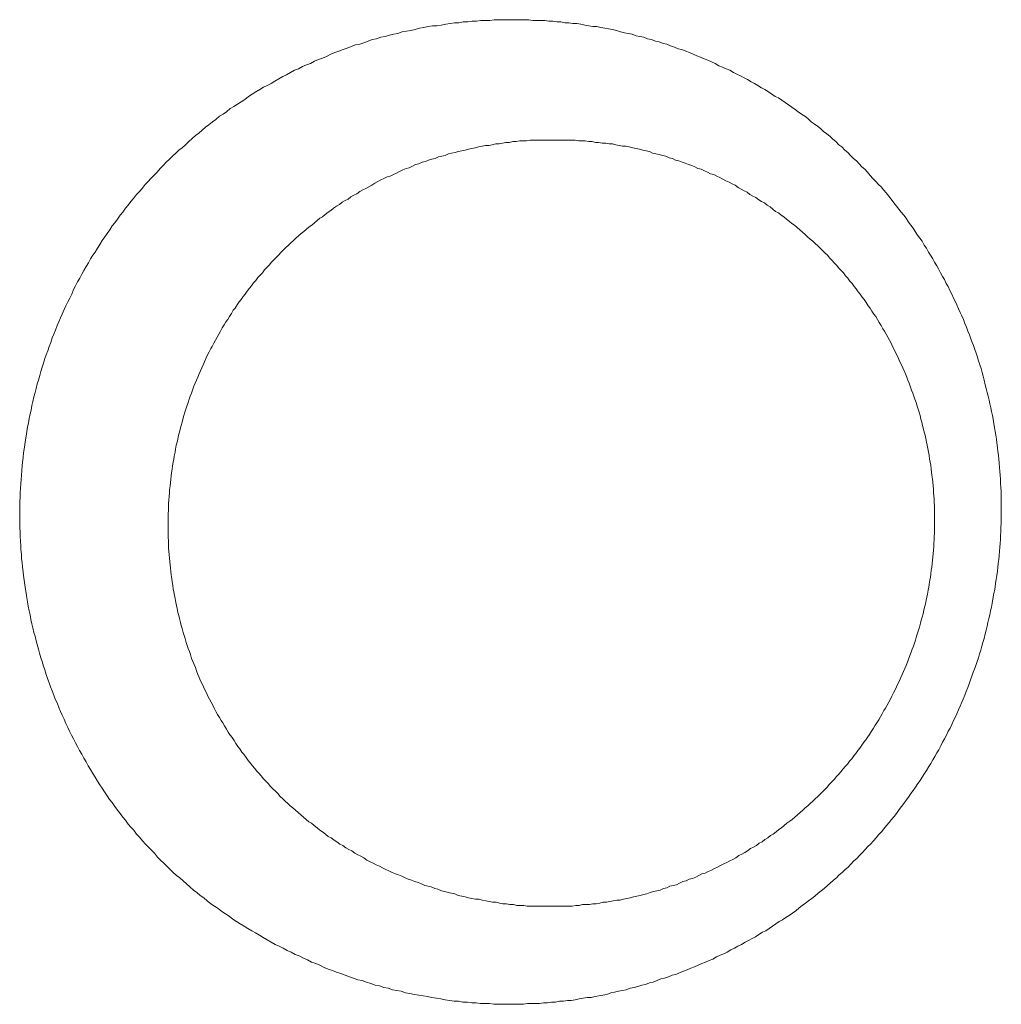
# Model space of a CAD drawing. Header units: millimetres. Extents: x -2274 to 12297, y -16157 to 26321.
# Tile 130 of 256: x -59.54 to -58.26, y -3939.63 to -3938.34. Entities that reach past the tile are written whole.
import ezdxf

# ---------------------------------------------------------------- set-up
doc = ezdxf.new("R2010")
doc.units = ezdxf.units.MM

msp = doc.modelspace()

# ---------------------------------------------------------------- linework, layer by layer
at = {"color": 253, "lineweight": 13}
for points in [[(-58.9061, -3939.628, 0), (-58.9119, -3939.628, 0), (-58.9177, -3939.628, 0), (-58.9235, -3939.628, 0), (-58.9292, -3939.627, 0), (-58.935, -3939.627, 0), (-58.9408, -3939.627, 0), (-58.9466, -3939.626, 0), (-58.9523, -3939.626, 0), (-58.9581, -3939.625, 0), (-58.9639, -3939.625, 0), (-58.9697, -3939.624, 0), (-58.9755, -3939.624, 0), (-58.9812, -3939.623, 0), (-58.987, -3939.622, 0), (-58.9928, -3939.621, 0), (-58.9985, -3939.62, 0), (-59.0043, -3939.619, 0), (-59.01, -3939.618, 0), (-59.0158, -3939.617, 0), (-59.0215, -3939.616, 0), (-59.0272, -3939.615, 0), (-59.0329, -3939.614, 0), (-59.0387, -3939.613, 0), (-59.0444, -3939.611, 0), (-59.0501, -3939.61, 0), (-59.0557, -3939.609, 0), (-59.0614, -3939.607, 0), (-59.0671, -3939.606, 0), (-59.0727, -3939.604, 0), (-59.0784, -3939.603, 0), (-59.084, -3939.601, 0), (-59.0896, -3939.599, 0), (-59.0952, -3939.597, 0), (-59.1008, -3939.596, 0), (-59.1064, -3939.594, 0), (-59.1119, -3939.592, 0), (-59.1175, -3939.59, 0), (-59.123, -3939.588, 0), (-59.1285, -3939.586, 0), (-59.134, -3939.584, 0), (-59.1395, -3939.582, 0), (-59.1449, -3939.58, 0), (-59.1503, -3939.577, 0), (-59.1557, -3939.575, 0), (-59.1611, -3939.573, 0), (-59.1665, -3939.57, 0), (-59.1719, -3939.568, 0), (-59.1772, -3939.565, 0), (-59.1825, -3939.563, 0), (-59.1878, -3939.56, 0), (-59.193, -3939.558, 0), (-59.1983, -3939.555, 0), (-59.2035, -3939.552, 0), (-59.2087, -3939.55, 0), (-59.2138, -3939.547, 0), (-59.219, -3939.544, 0), (-59.2241, -3939.541, 0), (-59.2291, -3939.538, 0), (-59.2342, -3939.535, 0), (-59.2392, -3939.532, 0), (-59.2442, -3939.529, 0), (-59.2492, -3939.526, 0), (-59.2541, -3939.523, 0), (-59.259, -3939.52, 0), (-59.2639, -3939.517, 0), (-59.2687, -3939.513, 0), (-59.2735, -3939.51, 0), (-59.2783, -3939.507, 0), (-59.283, -3939.503, 0), (-59.2877, -3939.5, 0), (-59.2924, -3939.497, 0), (-59.2971, -3939.493, 0), (-59.3017, -3939.489, 0), (-59.3062, -3939.486, 0), (-59.3108, -3939.482, 0), (-59.3152, -3939.479, 0), (-59.3197, -3939.475, 0), (-59.3241, -3939.471, 0), (-59.3285, -3939.467, 0), (-59.3328, -3939.463, 0), (-59.3371, -3939.46, 0), (-59.3414, -3939.456, 0), (-59.3456, -3939.452, 0), (-59.3498, -3939.448, 0), (-59.3539, -3939.444, 0), (-59.358, -3939.44, 0), (-59.362, -3939.436, 0), (-59.3661, -3939.431, 0), (-59.37, -3939.427, 0), (-59.3739, -3939.423, 0), (-59.3778, -3939.419, 0), (-59.3817, -3939.415, 0), (-59.3855, -3939.41, 0), (-59.3892, -3939.406, 0), (-59.3929, -3939.401, 0), (-59.3966, -3939.397, 0), (-59.4002, -3939.393, 0), (-59.4038, -3939.388, 0), (-59.4073, -3939.384, 0), (-59.4108, -3939.379, 0), (-59.4143, -3939.375, 0), (-59.4177, -3939.37, 0), (-59.4211, -3939.365, 0), (-59.4244, -3939.361, 0), (-59.4277, -3939.356, 0), (-59.4309, -3939.351, 0), (-59.4341, -3939.346, 0), (-59.4372, -3939.342, 0), (-59.4403, -3939.337, 0), (-59.4434, -3939.332, 0), (-59.4464, -3939.327, 0), (-59.4494, -3939.322, 0), (-59.4523, -3939.317, 0), (-59.4552, -3939.312, 0), (-59.458, -3939.307, 0), (-59.4608, -3939.302, 0), (-59.4636, -3939.297, 0), (-59.4663, -3939.292, 0), (-59.4689, -3939.287, 0), (-59.4715, -3939.282, 0), (-59.4741, -3939.277, 0), (-59.4766, -3939.272, 0), (-59.4791, -3939.267, 0), (-59.4815, -3939.262, 0), (-59.4839, -3939.256, 0), (-59.4863, -3939.251, 0), (-59.4886, -3939.246, 0), (-59.4908, -3939.241, 0), (-59.493, -3939.235, 0), (-59.4952, -3939.23, 0), (-59.4973, -3939.225, 0), (-59.4993, -3939.219, 0), (-59.5013, -3939.214, 0), (-59.5033, -3939.209, 0), (-59.5052, -3939.203, 0), (-59.5071, -3939.198, 0), (-59.5089, -3939.192, 0), (-59.5107, -3939.187, 0), (-59.5124, -3939.181, 0), (-59.5141, -3939.176, 0), (-59.5157, -3939.17, 0), (-59.5173, -3939.165, 0), (-59.5188, -3939.159, 0), (-59.5203, -3939.154, 0), (-59.5217, -3939.148, 0), (-59.5231, -3939.143, 0), (-59.5245, -3939.137, 0), (-59.5258, -3939.132, 0), (-59.527, -3939.126, 0), (-59.5282, -3939.12, 0), (-59.5293, -3939.115, 0), (-59.5304, -3939.109, 0), (-59.5315, -3939.103, 0), (-59.5324, -3939.098, 0), (-59.5334, -3939.092, 0), (-59.5343, -3939.087, 0), (-59.5351, -3939.081, 0), (-59.5359, -3939.075, 0), (-59.5366, -3939.069, 0), (-59.5373, -3939.064, 0), (-59.5379, -3939.058, 0), (-59.5385, -3939.052, 0), (-59.5391, -3939.047, 0), (-59.5395, -3939.041, 0), (-59.54, -3939.035, 0), (-59.5403, -3939.03, 0), (-59.5407, -3939.024, 0), (-59.5409, -3939.018, 0), (-59.5412, -3939.012, 0), (-59.5413, -3939.007, 0), (-59.5415, -3939.001, 0), (-59.5415, -3938.995, 0), (-59.5416, -3938.989, 0), (-59.5415, -3938.984, 0), (-59.5414, -3938.978, 0), (-59.5413, -3938.972, 0), (-59.5411, -3938.967, 0), (-59.5409, -3938.961, 0), (-59.5406, -3938.955, 0), (-59.5403, -3938.949, 0), (-59.5399, -3938.944, 0), (-59.5395, -3938.938, 0), (-59.539, -3938.932, 0), (-59.5385, -3938.926, 0), (-59.5379, -3938.921, 0), (-59.5372, -3938.915, 0), (-59.5366, -3938.909, 0), (-59.5358, -3938.904, 0), (-59.535, -3938.898, 0), (-59.5342, -3938.892, 0), (-59.5333, -3938.887, 0), (-59.5324, -3938.881, 0), (-59.5314, -3938.875, 0), (-59.5303, -3938.87, 0), (-59.5293, -3938.864, 0), (-59.5281, -3938.858, 0), (-59.5269, -3938.853, 0), (-59.5257, -3938.847, 0), (-59.5244, -3938.842, 0), (-59.5231, -3938.836, 0), (-59.5217, -3938.83, 0), (-59.5202, -3938.825, 0), (-59.5187, -3938.819, 0), (-59.5172, -3938.814, 0), (-59.5156, -3938.808, 0), (-59.514, -3938.803, 0), (-59.5123, -3938.797, 0), (-59.5106, -3938.792, 0), (-59.5088, -3938.786, 0), (-59.507, -3938.781, 0), (-59.5051, -3938.776, 0), (-59.5032, -3938.77, 0), (-59.5012, -3938.765, 0), (-59.4992, -3938.759, 0), (-59.4971, -3938.754, 0), (-59.495, -3938.749, 0), (-59.4929, -3938.743, 0), (-59.4907, -3938.738, 0), (-59.4884, -3938.733, 0), (-59.4861, -3938.728, 0), (-59.4838, -3938.722, 0), (-59.4814, -3938.717, 0), (-59.4789, -3938.712, 0), (-59.4765, -3938.707, 0), (-59.4739, -3938.702, 0), (-59.4714, -3938.696, 0), (-59.4688, -3938.691, 0), (-59.4661, -3938.686, 0), (-59.4634, -3938.681, 0), (-59.4607, -3938.676, 0), (-59.4579, -3938.671, 0), (-59.455, -3938.666, 0), (-59.4521, -3938.661, 0), (-59.4492, -3938.656, 0), (-59.4463, -3938.651, 0), (-59.4432, -3938.647, 0), (-59.4402, -3938.642, 0), (-59.4371, -3938.637, 0), (-59.434, -3938.632, 0), (-59.4308, -3938.627, 0), (-59.4275, -3938.623, 0), (-59.4243, -3938.618, 0), (-59.421, -3938.613, 0), (-59.4176, -3938.609, 0), (-59.4142, -3938.604, 0), (-59.4108, -3938.599, 0), (-59.4073, -3938.595, 0), (-59.4038, -3938.59, 0), (-59.4003, -3938.586, 0), (-59.3967, -3938.581, 0), (-59.3931, -3938.577, 0), (-59.3894, -3938.572, 0), (-59.3857, -3938.568, 0), (-59.3819, -3938.564, 0), (-59.3781, -3938.559, 0), (-59.3743, -3938.555, 0), (-59.3705, -3938.551, 0), (-59.3666, -3938.547, 0), (-59.3626, -3938.543, 0), (-59.3587, -3938.538, 0), (-59.3547, -3938.534, 0), (-59.3506, -3938.53, 0), (-59.3465, -3938.526, 0), (-59.3424, -3938.522, 0), (-59.3383, -3938.518, 0), (-59.3341, -3938.514, 0), (-59.3299, -3938.511, 0), (-59.3256, -3938.507, 0), (-59.3213, -3938.503, 0), (-59.317, -3938.499, 0), (-59.3126, -3938.495, 0), (-59.3082, -3938.492, 0), (-59.3038, -3938.488, 0), (-59.2994, -3938.484, 0), (-59.2949, -3938.481, 0), (-59.2903, -3938.477, 0), (-59.2858, -3938.474, 0), (-59.2812, -3938.47, 0), (-59.2766, -3938.467, 0), (-59.2719, -3938.464, 0), (-59.2673, -3938.46, 0), (-59.2625, -3938.457, 0), (-59.2578, -3938.454, 0), (-59.253, -3938.451, 0), (-59.2482, -3938.448, 0), (-59.2434, -3938.444, 0), (-59.2386, -3938.441, 0), (-59.2337, -3938.438, 0), (-59.2288, -3938.435, 0), (-59.2239, -3938.432, 0), (-59.2189, -3938.43, 0), (-59.2139, -3938.427, 0), (-59.2089, -3938.424, 0), (-59.2039, -3938.421, 0), (-59.1988, -3938.418, 0), (-59.1937, -3938.416, 0), (-59.1886, -3938.413, 0), (-59.1835, -3938.41, 0), (-59.1783, -3938.408, 0), (-59.1732, -3938.405, 0), (-59.168, -3938.403, 0), (-59.1627, -3938.401, 0), (-59.1575, -3938.398, 0), (-59.1522, -3938.396, 0), (-59.1469, -3938.394, 0), (-59.1416, -3938.392, 0), (-59.1363, -3938.389, 0), (-59.1309, -3938.387, 0), (-59.1256, -3938.385, 0), (-59.1202, -3938.383, 0), (-59.1148, -3938.381, 0), (-59.1094, -3938.379, 0), (-59.1039, -3938.377, 0), (-59.0985, -3938.376, 0), (-59.093, -3938.374, 0), (-59.0875, -3938.372, 0), (-59.082, -3938.37, 0), (-59.0765, -3938.369, 0), (-59.0709, -3938.367, 0), (-59.0654, -3938.366, 0), (-59.0598, -3938.364, 0), (-59.0542, -3938.363, 0), (-59.0486, -3938.362, 0), (-59.043, -3938.36, 0), (-59.0374, -3938.359, 0), (-59.0318, -3938.358, 0), (-59.0261, -3938.357, 0), (-59.0205, -3938.355, 0), (-59.0148, -3938.354, 0), (-59.0091, -3938.353, 0), (-59.0035, -3938.352, 0), (-58.9978, -3938.352, 0), (-58.9921, -3938.351, 0), (-58.9864, -3938.35, 0), (-58.9806, -3938.349, 0), (-58.9749, -3938.348, 0), (-58.9692, -3938.348, 0), (-58.9635, -3938.347, 0), (-58.9577, -3938.347, 0), (-58.952, -3938.346, 0), (-58.9462, -3938.346, 0), (-58.9405, -3938.345, 0), (-58.9347, -3938.345, 0), (-58.929, -3938.345, 0), (-58.9232, -3938.344, 0), (-58.9174, -3938.344, 0), (-58.9117, -3938.344, 0), (-58.9059, -3938.344, 0), (-58.9001, -3938.344, 0), (-58.8944, -3938.344, 0), (-58.8886, -3938.344, 0)], [(-58.8886, -3938.344, 0), (-58.8833, -3938.344, 0), (-58.8781, -3938.344, 0), (-58.8729, -3938.345, 0), (-58.8676, -3938.345, 0), (-58.8624, -3938.345, 0), (-58.8571, -3938.345, 0), (-58.8519, -3938.346, 0), (-58.8467, -3938.346, 0), (-58.8414, -3938.347, 0), (-58.8362, -3938.347, 0), (-58.831, -3938.348, 0), (-58.8258, -3938.348, 0), (-58.8206, -3938.349, 0), (-58.8153, -3938.349, 0), (-58.8102, -3938.35, 0), (-58.805, -3938.351, 0), (-58.7998, -3938.352, 0), (-58.7946, -3938.353, 0), (-58.7894, -3938.353, 0), (-58.7843, -3938.354, 0), (-58.7791, -3938.355, 0), (-58.774, -3938.356, 0), (-58.7689, -3938.357, 0), (-58.7637, -3938.358, 0), (-58.7586, -3938.36, 0), (-58.7535, -3938.361, 0), (-58.7484, -3938.362, 0), (-58.7433, -3938.363, 0), (-58.7383, -3938.365, 0), (-58.7332, -3938.366, 0), (-58.7282, -3938.367, 0), (-58.7231, -3938.369, 0), (-58.7181, -3938.37, 0), (-58.7131, -3938.372, 0), (-58.7081, -3938.373, 0), (-58.7031, -3938.375, 0), (-58.6982, -3938.376, 0), (-58.6932, -3938.378, 0), (-58.6883, -3938.38, 0), (-58.6833, -3938.382, 0), (-58.6784, -3938.383, 0), (-58.6735, -3938.385, 0), (-58.6686, -3938.387, 0), (-58.6638, -3938.389, 0), (-58.6589, -3938.391, 0), (-58.6541, -3938.393, 0), (-58.6493, -3938.395, 0), (-58.6445, -3938.397, 0), (-58.6397, -3938.399, 0), (-58.635, -3938.401, 0), (-58.6302, -3938.404, 0), (-58.6255, -3938.406, 0), (-58.6208, -3938.408, 0), (-58.6161, -3938.41, 0), (-58.6114, -3938.413, 0), (-58.6068, -3938.415, 0), (-58.6021, -3938.417, 0), (-58.5975, -3938.42, 0), (-58.5929, -3938.422, 0), (-58.5884, -3938.425, 0), (-58.5838, -3938.427, 0), (-58.5793, -3938.43, 0), (-58.5748, -3938.433, 0), (-58.5703, -3938.435, 0), (-58.5658, -3938.438, 0), (-58.5614, -3938.441, 0), (-58.557, -3938.444, 0), (-58.5526, -3938.446, 0), (-58.5482, -3938.449, 0), (-58.5439, -3938.452, 0), (-58.5396, -3938.455, 0), (-58.5353, -3938.458, 0), (-58.531, -3938.461, 0), (-58.5268, -3938.464, 0), (-58.5225, -3938.467, 0), (-58.5183, -3938.47, 0), (-58.5142, -3938.473, 0), (-58.51, -3938.477, 0), (-58.5059, -3938.48, 0), (-58.5018, -3938.483, 0), (-58.4977, -3938.486, 0), (-58.4937, -3938.49, 0), (-58.4897, -3938.493, 0), (-58.4857, -3938.496, 0), (-58.4818, -3938.5, 0), (-58.4778, -3938.503, 0), (-58.4739, -3938.507, 0), (-58.47, -3938.51, 0), (-58.4662, -3938.514, 0), (-58.4624, -3938.517, 0), (-58.4586, -3938.521, 0), (-58.4548, -3938.525, 0), (-58.4511, -3938.528, 0), (-58.4474, -3938.532, 0), (-58.4438, -3938.536, 0), (-58.4401, -3938.539, 0), (-58.4365, -3938.543, 0), (-58.4329, -3938.547, 0), (-58.4294, -3938.551, 0), (-58.4259, -3938.555, 0), (-58.4224, -3938.559, 0), (-58.4189, -3938.562, 0), (-58.4155, -3938.566, 0), (-58.4121, -3938.57, 0), (-58.4088, -3938.574, 0), (-58.4055, -3938.578, 0), (-58.4022, -3938.583, 0), (-58.3989, -3938.587, 0), (-58.3957, -3938.591, 0), (-58.3925, -3938.595, 0), (-58.3894, -3938.599, 0), (-58.3863, -3938.603, 0), (-58.3832, -3938.608, 0), (-58.3802, -3938.612, 0), (-58.3771, -3938.616, 0), (-58.3742, -3938.62, 0), (-58.3712, -3938.625, 0), (-58.3683, -3938.629, 0), (-58.3654, -3938.633, 0), (-58.3626, -3938.638, 0), (-58.3598, -3938.642, 0), (-58.357, -3938.647, 0), (-58.3543, -3938.651, 0), (-58.3516, -3938.656, 0), (-58.349, -3938.66, 0), (-58.3463, -3938.665, 0), (-58.3438, -3938.669, 0), (-58.3412, -3938.674, 0), (-58.3387, -3938.679, 0), (-58.3362, -3938.683, 0), (-58.3338, -3938.688, 0), (-58.3314, -3938.692, 0), (-58.3291, -3938.697, 0), (-58.3267, -3938.702, 0), (-58.3245, -3938.707, 0), (-58.3222, -3938.711, 0), (-58.32, -3938.716, 0), (-58.3178, -3938.721, 0), (-58.3157, -3938.726, 0), (-58.3136, -3938.73, 0), (-58.3116, -3938.735, 0), (-58.3096, -3938.74, 0), (-58.3076, -3938.745, 0), (-58.3057, -3938.75, 0), (-58.3038, -3938.755, 0), (-58.3019, -3938.76, 0), (-58.3001, -3938.765, 0), (-58.2984, -3938.769, 0), (-58.2966, -3938.774, 0), (-58.295, -3938.779, 0), (-58.2933, -3938.784, 0), (-58.2917, -3938.789, 0), (-58.2902, -3938.794, 0), (-58.2886, -3938.799, 0), (-58.2872, -3938.804, 0), (-58.2857, -3938.809, 0), (-58.2843, -3938.814, 0), (-58.283, -3938.82, 0), (-58.2817, -3938.825, 0), (-58.2804, -3938.83, 0), (-58.2792, -3938.835, 0), (-58.278, -3938.84, 0), (-58.2769, -3938.845, 0), (-58.2758, -3938.85, 0), (-58.2747, -3938.855, 0), (-58.2737, -3938.86, 0), (-58.2727, -3938.865, 0), (-58.2718, -3938.871, 0), (-58.2709, -3938.876, 0), (-58.2701, -3938.881, 0), (-58.2693, -3938.886, 0), (-58.2685, -3938.891, 0), (-58.2678, -3938.896, 0), (-58.2671, -3938.902, 0), (-58.2665, -3938.907, 0), (-58.2659, -3938.912, 0), (-58.2654, -3938.917, 0), (-58.2649, -3938.922, 0), (-58.2644, -3938.928, 0), (-58.264, -3938.933, 0), (-58.2636, -3938.938, 0), (-58.2633, -3938.943, 0), (-58.263, -3938.949, 0), (-58.2627, -3938.954, 0), (-58.2625, -3938.959, 0), (-58.2624, -3938.964, 0), (-58.2623, -3938.969, 0), (-58.2622, -3938.975, 0), (-58.2621, -3938.98, 0), (-58.2621, -3938.985, 0), (-58.2622, -3938.99, 0), (-58.2623, -3938.996, 0), (-58.2624, -3939.001, 0), (-58.2626, -3939.006, 0), (-58.2628, -3939.011, 0), (-58.2631, -3939.017, 0), (-58.2634, -3939.022, 0), (-58.2637, -3939.027, 0), (-58.2641, -3939.032, 0), (-58.2645, -3939.037, 0), (-58.265, -3939.043, 0), (-58.2655, -3939.048, 0), (-58.2661, -3939.053, 0), (-58.2667, -3939.058, 0), (-58.2673, -3939.063, 0), (-58.268, -3939.069, 0), (-58.2687, -3939.074, 0), (-58.2695, -3939.079, 0), (-58.2703, -3939.084, 0), (-58.2712, -3939.089, 0), (-58.2721, -3939.094, 0), (-58.273, -3939.1, 0), (-58.274, -3939.105, 0), (-58.275, -3939.11, 0), (-58.2761, -3939.115, 0), (-58.2772, -3939.12, 0), (-58.2783, -3939.125, 0), (-58.2795, -3939.13, 0), (-58.2807, -3939.135, 0), (-58.282, -3939.14, 0), (-58.2833, -3939.145, 0), (-58.2846, -3939.151, 0), (-58.286, -3939.156, 0), (-58.2875, -3939.161, 0), (-58.2889, -3939.166, 0), (-58.2905, -3939.171, 0), (-58.292, -3939.176, 0), (-58.2936, -3939.181, 0), (-58.2952, -3939.186, 0), (-58.2969, -3939.191, 0), (-58.2986, -3939.195, 0), (-58.3004, -3939.2, 0), (-58.3022, -3939.205, 0), (-58.304, -3939.21, 0), (-58.3059, -3939.215, 0), (-58.3078, -3939.22, 0), (-58.3097, -3939.225, 0), (-58.3117, -3939.23, 0), (-58.3137, -3939.234, 0), (-58.3158, -3939.239, 0), (-58.3179, -3939.244, 0), (-58.3201, -3939.249, 0), (-58.3222, -3939.254, 0), (-58.3245, -3939.258, 0), (-58.3267, -3939.263, 0), (-58.329, -3939.268, 0), (-58.3314, -3939.272, 0), (-58.3337, -3939.277, 0), (-58.3361, -3939.282, 0), (-58.3386, -3939.286, 0), (-58.3411, -3939.291, 0), (-58.3436, -3939.296, 0), (-58.3462, -3939.3, 0), (-58.3488, -3939.305, 0), (-58.3514, -3939.309, 0), (-58.3541, -3939.314, 0), (-58.3568, -3939.318, 0), (-58.3596, -3939.323, 0), (-58.3624, -3939.327, 0), (-58.3652, -3939.332, 0), (-58.3681, -3939.336, 0), (-58.371, -3939.34, 0), (-58.3739, -3939.345, 0), (-58.3769, -3939.349, 0), (-58.3799, -3939.353, 0), (-58.3829, -3939.358, 0), (-58.386, -3939.362, 0), (-58.3891, -3939.366, 0), (-58.3922, -3939.37, 0), (-58.3954, -3939.374, 0), (-58.3986, -3939.379, 0), (-58.4018, -3939.383, 0), (-58.4051, -3939.387, 0), (-58.4084, -3939.391, 0), (-58.4118, -3939.395, 0), (-58.4151, -3939.399, 0), (-58.4185, -3939.403, 0), (-58.422, -3939.407, 0), (-58.4254, -3939.411, 0), (-58.4289, -3939.415, 0), (-58.4325, -3939.419, 0), (-58.436, -3939.422, 0), (-58.4396, -3939.426, 0), (-58.4432, -3939.43, 0), (-58.4469, -3939.434, 0), (-58.4506, -3939.438, 0), (-58.4543, -3939.441, 0), (-58.458, -3939.445, 0), (-58.4618, -3939.449, 0), (-58.4656, -3939.452, 0), (-58.4694, -3939.456, 0), (-58.4733, -3939.459, 0), (-58.4771, -3939.463, 0), (-58.481, -3939.466, 0), (-58.485, -3939.47, 0), (-58.4889, -3939.473, 0), (-58.4929, -3939.477, 0), (-58.497, -3939.48, 0), (-58.501, -3939.483, 0), (-58.5051, -3939.487, 0), (-58.5092, -3939.49, 0), (-58.5133, -3939.493, 0), (-58.5174, -3939.496, 0), (-58.5216, -3939.499, 0), (-58.5258, -3939.502, 0), (-58.53, -3939.506, 0), (-58.5343, -3939.509, 0), (-58.5386, -3939.512, 0), (-58.5429, -3939.515, 0), (-58.5472, -3939.518, 0), (-58.5515, -3939.52, 0), (-58.5559, -3939.523, 0), (-58.5603, -3939.526, 0), (-58.5647, -3939.529, 0), (-58.5691, -3939.532, 0), (-58.5736, -3939.534, 0), (-58.5781, -3939.537, 0), (-58.5826, -3939.54, 0), (-58.5871, -3939.542, 0), (-58.5916, -3939.545, 0), (-58.5962, -3939.547, 0), (-58.6008, -3939.55, 0), (-58.6054, -3939.552, 0), (-58.61, -3939.555, 0), (-58.6146, -3939.557, 0), (-58.6193, -3939.56, 0), (-58.624, -3939.562, 0), (-58.6287, -3939.564, 0), (-58.6334, -3939.566, 0), (-58.6381, -3939.569, 0), (-58.6429, -3939.571, 0), (-58.6476, -3939.573, 0), (-58.6524, -3939.575, 0), (-58.6572, -3939.577, 0), (-58.662, -3939.579, 0), (-58.6668, -3939.581, 0), (-58.6717, -3939.583, 0), (-58.6765, -3939.585, 0), (-58.6814, -3939.587, 0), (-58.6863, -3939.589, 0), (-58.6912, -3939.59, 0), (-58.6961, -3939.592, 0), (-58.701, -3939.594, 0), (-58.706, -3939.595, 0), (-58.7109, -3939.597, 0), (-58.7159, -3939.599, 0), (-58.7209, -3939.6, 0), (-58.7259, -3939.602, 0), (-58.7309, -3939.603, 0), (-58.7359, -3939.605, 0), (-58.7409, -3939.606, 0), (-58.746, -3939.607, 0), (-58.751, -3939.609, 0), (-58.7561, -3939.61, 0), (-58.7611, -3939.611, 0), (-58.7662, -3939.612, 0), (-58.7713, -3939.613, 0), (-58.7764, -3939.615, 0), (-58.7815, -3939.616, 0), (-58.7866, -3939.617, 0), (-58.7917, -3939.618, 0), (-58.7969, -3939.619, 0), (-58.802, -3939.619, 0), (-58.8071, -3939.62, 0), (-58.8123, -3939.621, 0), (-58.8175, -3939.622, 0), (-58.8226, -3939.623, 0), (-58.8278, -3939.623, 0), (-58.833, -3939.624, 0), (-58.8382, -3939.624, 0), (-58.8434, -3939.625, 0), (-58.8486, -3939.625, 0), (-58.8538, -3939.626, 0), (-58.859, -3939.626, 0), (-58.8642, -3939.627, 0), (-58.8694, -3939.627, 0), (-58.8747, -3939.627, 0), (-58.8799, -3939.627, 0), (-58.8851, -3939.628, 0), (-58.8904, -3939.628, 0), (-58.8956, -3939.628, 0), (-58.9009, -3939.628, 0), (-58.9061, -3939.628, 0)], [(-58.8527, -3939.5, 0), (-58.8573, -3939.5, 0), (-58.8618, -3939.5, 0), (-58.8664, -3939.5, 0), (-58.8709, -3939.5, 0), (-58.8754, -3939.5, 0), (-58.88, -3939.5, 0), (-58.8845, -3939.499, 0), (-58.8891, -3939.499, 0), (-58.8936, -3939.499, 0), (-58.8981, -3939.498, 0), (-58.9027, -3939.498, 0), (-58.9072, -3939.497, 0), (-58.9117, -3939.497, 0), (-58.9162, -3939.496, 0), (-58.9207, -3939.495, 0), (-58.9252, -3939.495, 0), (-58.9297, -3939.494, 0), (-58.9342, -3939.493, 0), (-58.9387, -3939.492, 0), (-58.9432, -3939.491, 0), (-58.9477, -3939.491, 0), (-58.9522, -3939.49, 0), (-58.9566, -3939.489, 0), (-58.9611, -3939.488, 0), (-58.9655, -3939.487, 0), (-58.9699, -3939.486, 0), (-58.9744, -3939.484, 0), (-58.9788, -3939.483, 0), (-58.9832, -3939.482, 0), (-58.9876, -3939.481, 0), (-58.992, -3939.48, 0), (-58.9964, -3939.478, 0), (-59.0007, -3939.477, 0), (-59.0051, -3939.475, 0), (-59.0094, -3939.474, 0), (-59.0137, -3939.473, 0), (-59.018, -3939.471, 0), (-59.0223, -3939.469, 0), (-59.0266, -3939.468, 0), (-59.0309, -3939.466, 0), (-59.0352, -3939.465, 0), (-59.0394, -3939.463, 0), (-59.0436, -3939.461, 0), (-59.0478, -3939.459, 0), (-59.052, -3939.458, 0), (-59.0562, -3939.456, 0), (-59.0604, -3939.454, 0), (-59.0645, -3939.452, 0), (-59.0686, -3939.45, 0), (-59.0727, -3939.448, 0), (-59.0768, -3939.446, 0), (-59.0809, -3939.444, 0), (-59.0849, -3939.442, 0), (-59.089, -3939.44, 0), (-59.093, -3939.437, 0), (-59.097, -3939.435, 0), (-59.1009, -3939.433, 0), (-59.1049, -3939.431, 0), (-59.1088, -3939.428, 0), (-59.1127, -3939.426, 0), (-59.1166, -3939.424, 0), (-59.1204, -3939.421, 0), (-59.1243, -3939.419, 0), (-59.1281, -3939.416, 0), (-59.1319, -3939.414, 0), (-59.1356, -3939.411, 0), (-59.1394, -3939.409, 0), (-59.1431, -3939.406, 0), (-59.1468, -3939.403, 0), (-59.1504, -3939.401, 0), (-59.1541, -3939.398, 0), (-59.1577, -3939.395, 0), (-59.1613, -3939.392, 0), (-59.1648, -3939.39, 0), (-59.1683, -3939.387, 0), (-59.1718, -3939.384, 0), (-59.1753, -3939.381, 0), (-59.1787, -3939.378, 0), (-59.1822, -3939.375, 0), (-59.1855, -3939.372, 0), (-59.1889, -3939.369, 0), (-59.1922, -3939.366, 0), (-59.1955, -3939.363, 0), (-59.1988, -3939.36, 0), (-59.202, -3939.357, 0), (-59.2052, -3939.353, 0), (-59.2083, -3939.35, 0), (-59.2115, -3939.347, 0), (-59.2146, -3939.344, 0), (-59.2177, -3939.34, 0), (-59.2207, -3939.337, 0), (-59.2237, -3939.334, 0), (-59.2267, -3939.33, 0), (-59.2296, -3939.327, 0), (-59.2325, -3939.324, 0), (-59.2354, -3939.32, 0), (-59.2382, -3939.317, 0), (-59.2411, -3939.313, 0), (-59.2438, -3939.31, 0), (-59.2466, -3939.306, 0), (-59.2493, -3939.302, 0), (-59.252, -3939.299, 0), (-59.2546, -3939.295, 0), (-59.2572, -3939.292, 0), (-59.2598, -3939.288, 0), (-59.2623, -3939.284, 0), (-59.2648, -3939.28, 0), (-59.2673, -3939.277, 0), (-59.2697, -3939.273, 0), (-59.2721, -3939.269, 0), (-59.2745, -3939.265, 0), (-59.2768, -3939.261, 0), (-59.2791, -3939.258, 0), (-59.2814, -3939.254, 0), (-59.2836, -3939.25, 0), (-59.2858, -3939.246, 0), (-59.288, -3939.242, 0), (-59.2901, -3939.238, 0), (-59.2922, -3939.234, 0), (-59.2942, -3939.23, 0), (-59.2962, -3939.226, 0), (-59.2982, -3939.222, 0), (-59.3002, -3939.218, 0), (-59.3021, -3939.214, 0), (-59.3039, -3939.21, 0), (-59.3058, -3939.206, 0), (-59.3075, -3939.202, 0), (-59.3093, -3939.198, 0), (-59.311, -3939.193, 0), (-59.3127, -3939.189, 0), (-59.3143, -3939.185, 0), (-59.3159, -3939.181, 0), (-59.3175, -3939.177, 0), (-59.319, -3939.172, 0), (-59.3205, -3939.168, 0), (-59.322, -3939.164, 0), (-59.3234, -3939.16, 0), (-59.3247, -3939.156, 0), (-59.3261, -3939.151, 0), (-59.3274, -3939.147, 0), (-59.3286, -3939.143, 0), (-59.3299, -3939.138, 0), (-59.331, -3939.134, 0), (-59.3322, -3939.13, 0), (-59.3333, -3939.125, 0), (-59.3344, -3939.121, 0), (-59.3354, -3939.117, 0), (-59.3364, -3939.112, 0), (-59.3373, -3939.108, 0), (-59.3382, -3939.104, 0), (-59.3391, -3939.099, 0), (-59.3399, -3939.095, 0), (-59.3407, -3939.09, 0), (-59.3415, -3939.086, 0), (-59.3422, -3939.082, 0), (-59.3429, -3939.077, 0), (-59.3435, -3939.073, 0), (-59.3441, -3939.068, 0), (-59.3447, -3939.064, 0), (-59.3452, -3939.059, 0), (-59.3457, -3939.055, 0), (-59.3461, -3939.051, 0), (-59.3465, -3939.046, 0), (-59.3469, -3939.042, 0), (-59.3472, -3939.037, 0), (-59.3475, -3939.033, 0), (-59.3477, -3939.028, 0), (-59.3479, -3939.024, 0), (-59.3481, -3939.019, 0), (-59.3482, -3939.015, 0), (-59.3483, -3939.01, 0), (-59.3483, -3939.006, 0), (-59.3483, -3939.001, 0), (-59.3483, -3938.997, 0), (-59.3482, -3938.992, 0), (-59.3481, -3938.988, 0), (-59.3479, -3938.984, 0), (-59.3477, -3938.979, 0), (-59.3475, -3938.975, 0), (-59.3472, -3938.97, 0), (-59.3469, -3938.966, 0), (-59.3465, -3938.961, 0), (-59.3462, -3938.957, 0), (-59.3457, -3938.952, 0), (-59.3452, -3938.948, 0), (-59.3447, -3938.943, 0), (-59.3442, -3938.939, 0), (-59.3436, -3938.935, 0), (-59.343, -3938.93, 0), (-59.3423, -3938.926, 0), (-59.3416, -3938.921, 0), (-59.3408, -3938.917, 0), (-59.3401, -3938.913, 0), (-59.3392, -3938.908, 0), (-59.3384, -3938.904, 0), (-59.3375, -3938.899, 0), (-59.3365, -3938.895, 0), (-59.3355, -3938.891, 0), (-59.3345, -3938.886, 0), (-59.3335, -3938.882, 0), (-59.3324, -3938.878, 0), (-59.3312, -3938.873, 0), (-59.33, -3938.869, 0), (-59.3288, -3938.865, 0), (-59.3276, -3938.86, 0), (-59.3263, -3938.856, 0), (-59.325, -3938.852, 0), (-59.3236, -3938.848, 0), (-59.3222, -3938.843, 0), (-59.3208, -3938.839, 0), (-59.3193, -3938.835, 0), (-59.3178, -3938.831, 0), (-59.3162, -3938.827, 0), (-59.3146, -3938.822, 0), (-59.313, -3938.818, 0), (-59.3113, -3938.814, 0), (-59.3096, -3938.81, 0), (-59.3079, -3938.806, 0), (-59.3061, -3938.802, 0), (-59.3043, -3938.798, 0), (-59.3025, -3938.794, 0), (-59.3006, -3938.79, 0), (-59.2987, -3938.785, 0), (-59.2967, -3938.781, 0), (-59.2947, -3938.777, 0), (-59.2927, -3938.773, 0), (-59.2906, -3938.77, 0), (-59.2885, -3938.766, 0), (-59.2864, -3938.762, 0), (-59.2843, -3938.758, 0), (-59.2821, -3938.754, 0), (-59.2798, -3938.75, 0), (-59.2776, -3938.746, 0), (-59.2752, -3938.742, 0), (-59.2729, -3938.738, 0), (-59.2705, -3938.735, 0), (-59.2681, -3938.731, 0), (-59.2657, -3938.727, 0), (-59.2632, -3938.723, 0), (-59.2607, -3938.72, 0), (-59.2582, -3938.716, 0), (-59.2556, -3938.712, 0), (-59.253, -3938.709, 0), (-59.2504, -3938.705, 0), (-59.2477, -3938.702, 0), (-59.245, -3938.698, 0), (-59.2423, -3938.694, 0), (-59.2395, -3938.691, 0), (-59.2368, -3938.687, 0), (-59.2339, -3938.684, 0), (-59.2311, -3938.68, 0), (-59.2282, -3938.677, 0), (-59.2253, -3938.674, 0), (-59.2224, -3938.67, 0), (-59.2194, -3938.667, 0), (-59.2164, -3938.664, 0), (-59.2133, -3938.66, 0), (-59.2103, -3938.657, 0), (-59.2072, -3938.654, 0), (-59.2041, -3938.651, 0), (-59.2009, -3938.647, 0), (-59.1978, -3938.644, 0), (-59.1946, -3938.641, 0), (-59.1913, -3938.638, 0), (-59.1881, -3938.635, 0), (-59.1848, -3938.632, 0), (-59.1815, -3938.629, 0), (-59.1781, -3938.626, 0), (-59.1748, -3938.623, 0), (-59.1714, -3938.62, 0), (-59.168, -3938.617, 0), (-59.1645, -3938.614, 0), (-59.161, -3938.612, 0), (-59.1575, -3938.609, 0), (-59.154, -3938.606, 0), (-59.1505, -3938.603, 0), (-59.1469, -3938.601, 0), (-59.1433, -3938.598, 0), (-59.1397, -3938.595, 0), (-59.136, -3938.593, 0), (-59.1324, -3938.59, 0), (-59.1287, -3938.587, 0), (-59.125, -3938.585, 0), (-59.1212, -3938.582, 0), (-59.1175, -3938.58, 0), (-59.1137, -3938.578, 0), (-59.1099, -3938.575, 0), (-59.1061, -3938.573, 0), (-59.1022, -3938.571, 0), (-59.0984, -3938.568, 0), (-59.0945, -3938.566, 0), (-59.0906, -3938.564, 0), (-59.0867, -3938.562, 0), (-59.0827, -3938.56, 0), (-59.0788, -3938.557, 0), (-59.0748, -3938.555, 0), (-59.0708, -3938.553, 0), (-59.0668, -3938.551, 0), (-59.0627, -3938.549, 0), (-59.0587, -3938.548, 0), (-59.0546, -3938.546, 0), (-59.0505, -3938.544, 0), (-59.0464, -3938.542, 0), (-59.0423, -3938.54, 0), (-59.0381, -3938.538, 0), (-59.034, -3938.537, 0), (-59.0298, -3938.535, 0), (-59.0256, -3938.533, 0), (-59.0214, -3938.532, 0), (-59.0172, -3938.53, 0), (-59.0129, -3938.529, 0), (-59.0087, -3938.527, 0), (-59.0044, -3938.526, 0), (-59.0002, -3938.525, 0), (-58.9959, -3938.523, 0), (-58.9916, -3938.522, 0), (-58.9872, -3938.521, 0), (-58.9829, -3938.519, 0), (-58.9786, -3938.518, 0), (-58.9742, -3938.517, 0), (-58.9699, -3938.516, 0), (-58.9655, -3938.515, 0), (-58.9611, -3938.514, 0), (-58.9567, -3938.513, 0), (-58.9523, -3938.512, 0), (-58.9479, -3938.511, 0), (-58.9435, -3938.51, 0), (-58.939, -3938.509, 0), (-58.9346, -3938.508, 0), (-58.9302, -3938.508, 0), (-58.9257, -3938.507, 0), (-58.9212, -3938.506, 0), (-58.9168, -3938.506, 0), (-58.9123, -3938.505, 0), (-58.9078, -3938.504, 0), (-58.9033, -3938.504, 0), (-58.8989, -3938.503, 0), (-58.8944, -3938.503, 0), (-58.8899, -3938.502, 0), (-58.8854, -3938.502, 0), (-58.8809, -3938.502, 0), (-58.8763, -3938.501, 0), (-58.8718, -3938.501, 0), (-58.8673, -3938.501, 0), (-58.8628, -3938.501, 0), (-58.8583, -3938.501, 0), (-58.8538, -3938.501, 0), (-58.8493, -3938.501, 0), (-58.8447, -3938.501, 0), (-58.8402, -3938.501, 0), (-58.8357, -3938.501, 0)], [(-58.8357, -3938.501, 0), (-58.8312, -3938.501, 0), (-58.8268, -3938.501, 0), (-58.8223, -3938.501, 0), (-58.8178, -3938.501, 0), (-58.8134, -3938.502, 0), (-58.8089, -3938.502, 0), (-58.8045, -3938.502, 0), (-58.8, -3938.503, 0), (-58.7956, -3938.503, 0), (-58.7911, -3938.504, 0), (-58.7867, -3938.504, 0), (-58.7822, -3938.505, 0), (-58.7778, -3938.505, 0), (-58.7734, -3938.506, 0), (-58.769, -3938.506, 0), (-58.7646, -3938.507, 0), (-58.7602, -3938.508, 0), (-58.7558, -3938.509, 0), (-58.7514, -3938.509, 0), (-58.747, -3938.51, 0), (-58.7426, -3938.511, 0), (-58.7383, -3938.512, 0), (-58.7339, -3938.513, 0), (-58.7296, -3938.514, 0), (-58.7252, -3938.515, 0), (-58.7209, -3938.516, 0), (-58.7166, -3938.518, 0), (-58.7123, -3938.519, 0), (-58.708, -3938.52, 0), (-58.7037, -3938.521, 0), (-58.6994, -3938.522, 0), (-58.6952, -3938.524, 0), (-58.6909, -3938.525, 0), (-58.6867, -3938.527, 0), (-58.6825, -3938.528, 0), (-58.6783, -3938.53, 0), (-58.6741, -3938.531, 0), (-58.6699, -3938.533, 0), (-58.6657, -3938.534, 0), (-58.6616, -3938.536, 0), (-58.6575, -3938.538, 0), (-58.6533, -3938.539, 0), (-58.6492, -3938.541, 0), (-58.6452, -3938.543, 0), (-58.6411, -3938.545, 0), (-58.637, -3938.546, 0), (-58.633, -3938.548, 0), (-58.629, -3938.55, 0), (-58.625, -3938.552, 0), (-58.621, -3938.554, 0), (-58.617, -3938.556, 0), (-58.6131, -3938.558, 0), (-58.6091, -3938.56, 0), (-58.6052, -3938.563, 0), (-58.6013, -3938.565, 0), (-58.5975, -3938.567, 0), (-58.5936, -3938.569, 0), (-58.5898, -3938.572, 0), (-58.586, -3938.574, 0), (-58.5822, -3938.576, 0), (-58.5784, -3938.579, 0), (-58.5747, -3938.581, 0), (-58.5709, -3938.583, 0), (-58.5672, -3938.586, 0), (-58.5636, -3938.588, 0), (-58.5599, -3938.591, 0), (-58.5563, -3938.594, 0), (-58.5526, -3938.596, 0), (-58.5491, -3938.599, 0), (-58.5455, -3938.601, 0), (-58.542, -3938.604, 0), (-58.5384, -3938.607, 0), (-58.535, -3938.61, 0), (-58.5315, -3938.612, 0), (-58.5281, -3938.615, 0), (-58.5246, -3938.618, 0), (-58.5213, -3938.621, 0), (-58.5179, -3938.624, 0), (-58.5146, -3938.627, 0), (-58.5113, -3938.63, 0), (-58.508, -3938.633, 0), (-58.5047, -3938.636, 0), (-58.5015, -3938.639, 0), (-58.4983, -3938.642, 0), (-58.4952, -3938.645, 0), (-58.492, -3938.648, 0), (-58.4889, -3938.651, 0), (-58.4858, -3938.655, 0), (-58.4828, -3938.658, 0), (-58.4798, -3938.661, 0), (-58.4768, -3938.664, 0), (-58.4738, -3938.668, 0), (-58.4709, -3938.671, 0), (-58.468, -3938.674, 0), (-58.4651, -3938.678, 0), (-58.4623, -3938.681, 0), (-58.4595, -3938.685, 0), (-58.4567, -3938.688, 0), (-58.454, -3938.692, 0), (-58.4513, -3938.695, 0), (-58.4486, -3938.699, 0), (-58.4459, -3938.702, 0), (-58.4433, -3938.706, 0), (-58.4407, -3938.709, 0), (-58.4382, -3938.713, 0), (-58.4357, -3938.717, 0), (-58.4332, -3938.72, 0), (-58.4307, -3938.724, 0), (-58.4283, -3938.728, 0), (-58.4259, -3938.731, 0), (-58.4236, -3938.735, 0), (-58.4212, -3938.739, 0), (-58.4189, -3938.743, 0), (-58.4167, -3938.747, 0), (-58.4145, -3938.75, 0), (-58.4123, -3938.754, 0), (-58.4101, -3938.758, 0), (-58.408, -3938.762, 0), (-58.4059, -3938.766, 0), (-58.4039, -3938.77, 0), (-58.4019, -3938.774, 0), (-58.3999, -3938.778, 0), (-58.398, -3938.782, 0), (-58.3961, -3938.786, 0), (-58.3942, -3938.79, 0), (-58.3924, -3938.794, 0), (-58.3906, -3938.798, 0), (-58.3888, -3938.802, 0), (-58.3871, -3938.806, 0), (-58.3854, -3938.81, 0), (-58.3838, -3938.814, 0), (-58.3822, -3938.818, 0), (-58.3806, -3938.823, 0), (-58.3791, -3938.827, 0), (-58.3776, -3938.831, 0), (-58.3761, -3938.835, 0), (-58.3747, -3938.839, 0), (-58.3733, -3938.843, 0), (-58.372, -3938.848, 0), (-58.3706, -3938.852, 0), (-58.3694, -3938.856, 0), (-58.3681, -3938.86, 0), (-58.3669, -3938.865, 0), (-58.3658, -3938.869, 0), (-58.3647, -3938.873, 0), (-58.3636, -3938.878, 0), (-58.3625, -3938.882, 0), (-58.3615, -3938.886, 0), (-58.3606, -3938.89, 0), (-58.3596, -3938.895, 0), (-58.3587, -3938.899, 0), (-58.3579, -3938.903, 0), (-58.3571, -3938.908, 0), (-58.3563, -3938.912, 0), (-58.3556, -3938.917, 0), (-58.3549, -3938.921, 0), (-58.3542, -3938.925, 0), (-58.3536, -3938.93, 0), (-58.353, -3938.934, 0), (-58.3525, -3938.938, 0), (-58.352, -3938.943, 0), (-58.3515, -3938.947, 0), (-58.3511, -3938.952, 0), (-58.3507, -3938.956, 0), (-58.3504, -3938.961, 0), (-58.35, -3938.965, 0), (-58.3498, -3938.969, 0), (-58.3496, -3938.974, 0), (-58.3494, -3938.978, 0), (-58.3492, -3938.983, 0), (-58.3491, -3938.987, 0), (-58.3491, -3938.991, 0), (-58.349, -3938.996, 0), (-58.3491, -3939, 0), (-58.3491, -3939.005, 0), (-58.3492, -3939.009, 0), (-58.3493, -3939.014, 0), (-58.3495, -3939.018, 0), (-58.3497, -3939.022, 0), (-58.35, -3939.027, 0), (-58.3503, -3939.031, 0), (-58.3506, -3939.036, 0), (-58.351, -3939.04, 0), (-58.3514, -3939.045, 0), (-58.3518, -3939.049, 0), (-58.3523, -3939.053, 0), (-58.3528, -3939.058, 0), (-58.3534, -3939.062, 0), (-58.354, -3939.067, 0), (-58.3546, -3939.071, 0), (-58.3553, -3939.075, 0), (-58.356, -3939.08, 0), (-58.3568, -3939.084, 0), (-58.3576, -3939.088, 0), (-58.3584, -3939.093, 0), (-58.3593, -3939.097, 0), (-58.3602, -3939.101, 0), (-58.3611, -3939.106, 0), (-58.3621, -3939.11, 0), (-58.3631, -3939.114, 0), (-58.3642, -3939.119, 0), (-58.3653, -3939.123, 0), (-58.3664, -3939.127, 0), (-58.3676, -3939.131, 0), (-58.3688, -3939.136, 0), (-58.3701, -3939.14, 0), (-58.3713, -3939.144, 0), (-58.3727, -3939.148, 0), (-58.374, -3939.153, 0), (-58.3754, -3939.157, 0), (-58.3768, -3939.161, 0), (-58.3783, -3939.165, 0), (-58.3798, -3939.169, 0), (-58.3814, -3939.173, 0), (-58.3829, -3939.178, 0), (-58.3846, -3939.182, 0), (-58.3862, -3939.186, 0), (-58.3879, -3939.19, 0), (-58.3896, -3939.194, 0), (-58.3914, -3939.198, 0), (-58.3932, -3939.202, 0), (-58.395, -3939.206, 0), (-58.3969, -3939.21, 0), (-58.3988, -3939.214, 0), (-58.4007, -3939.218, 0), (-58.4027, -3939.222, 0), (-58.4047, -3939.226, 0), (-58.4067, -3939.23, 0), (-58.4088, -3939.234, 0), (-58.4109, -3939.238, 0), (-58.413, -3939.242, 0), (-58.4152, -3939.245, 0), (-58.4174, -3939.249, 0), (-58.4196, -3939.253, 0), (-58.4219, -3939.257, 0), (-58.4242, -3939.261, 0), (-58.4265, -3939.264, 0), (-58.4289, -3939.268, 0), (-58.4313, -3939.272, 0), (-58.4338, -3939.276, 0), (-58.4362, -3939.279, 0), (-58.4387, -3939.283, 0), (-58.4413, -3939.286, 0), (-58.4438, -3939.29, 0), (-58.4464, -3939.294, 0), (-58.4491, -3939.297, 0), (-58.4517, -3939.301, 0), (-58.4544, -3939.304, 0), (-58.4571, -3939.308, 0), (-58.4599, -3939.311, 0), (-58.4627, -3939.315, 0), (-58.4655, -3939.318, 0), (-58.4683, -3939.321, 0), (-58.4712, -3939.325, 0), (-58.4741, -3939.328, 0), (-58.477, -3939.331, 0), (-58.48, -3939.335, 0), (-58.483, -3939.338, 0), (-58.486, -3939.341, 0), (-58.489, -3939.345, 0), (-58.4921, -3939.348, 0), (-58.4952, -3939.351, 0), (-58.4983, -3939.354, 0), (-58.5015, -3939.357, 0), (-58.5047, -3939.36, 0), (-58.5079, -3939.363, 0), (-58.5111, -3939.366, 0), (-58.5144, -3939.369, 0), (-58.5177, -3939.372, 0), (-58.521, -3939.375, 0), (-58.5244, -3939.378, 0), (-58.5278, -3939.381, 0), (-58.5312, -3939.384, 0), (-58.5346, -3939.387, 0), (-58.538, -3939.389, 0), (-58.5415, -3939.392, 0), (-58.545, -3939.395, 0), (-58.5486, -3939.398, 0), (-58.5521, -3939.4, 0), (-58.5557, -3939.403, 0), (-58.5593, -3939.406, 0), (-58.5629, -3939.408, 0), (-58.5666, -3939.411, 0), (-58.5702, -3939.413, 0), (-58.5739, -3939.416, 0), (-58.5777, -3939.418, 0), (-58.5814, -3939.421, 0), (-58.5852, -3939.423, 0), (-58.589, -3939.425, 0), (-58.5928, -3939.428, 0), (-58.5966, -3939.43, 0), (-58.6005, -3939.432, 0), (-58.6043, -3939.434, 0), (-58.6082, -3939.437, 0), (-58.6121, -3939.439, 0), (-58.6161, -3939.441, 0), (-58.62, -3939.443, 0), (-58.624, -3939.445, 0), (-58.628, -3939.447, 0), (-58.632, -3939.449, 0), (-58.636, -3939.451, 0), (-58.6401, -3939.453, 0), (-58.6441, -3939.455, 0), (-58.6482, -3939.457, 0), (-58.6523, -3939.458, 0), (-58.6564, -3939.46, 0), (-58.6605, -3939.462, 0), (-58.6647, -3939.464, 0), (-58.6688, -3939.465, 0), (-58.673, -3939.467, 0), (-58.6772, -3939.468, 0), (-58.6814, -3939.47, 0), (-58.6856, -3939.472, 0), (-58.6898, -3939.473, 0), (-58.6941, -3939.474, 0), (-58.6983, -3939.476, 0), (-58.7026, -3939.477, 0), (-58.7069, -3939.479, 0), (-58.7112, -3939.48, 0), (-58.7155, -3939.481, 0), (-58.7198, -3939.482, 0), (-58.7241, -3939.484, 0), (-58.7284, -3939.485, 0), (-58.7328, -3939.486, 0), (-58.7371, -3939.487, 0), (-58.7415, -3939.488, 0), (-58.7459, -3939.489, 0), (-58.7503, -3939.49, 0), (-58.7547, -3939.491, 0), (-58.7591, -3939.492, 0), (-58.7635, -3939.492, 0), (-58.7679, -3939.493, 0), (-58.7723, -3939.494, 0), (-58.7767, -3939.495, 0), (-58.7812, -3939.495, 0), (-58.7856, -3939.496, 0), (-58.7901, -3939.497, 0), (-58.7945, -3939.497, 0), (-58.799, -3939.498, 0), (-58.8034, -3939.498, 0), (-58.8079, -3939.498, 0), (-58.8124, -3939.499, 0), (-58.8168, -3939.499, 0), (-58.8213, -3939.5, 0), (-58.8258, -3939.5, 0), (-58.8303, -3939.5, 0), (-58.8348, -3939.5, 0), (-58.8393, -3939.5, 0), (-58.8437, -3939.5, 0), (-58.8482, -3939.5, 0), (-58.8527, -3939.5, 0)]]:
    msp.add_polyline3d(points, dxfattribs=at)

doc.saveas('drawing.dxf')
